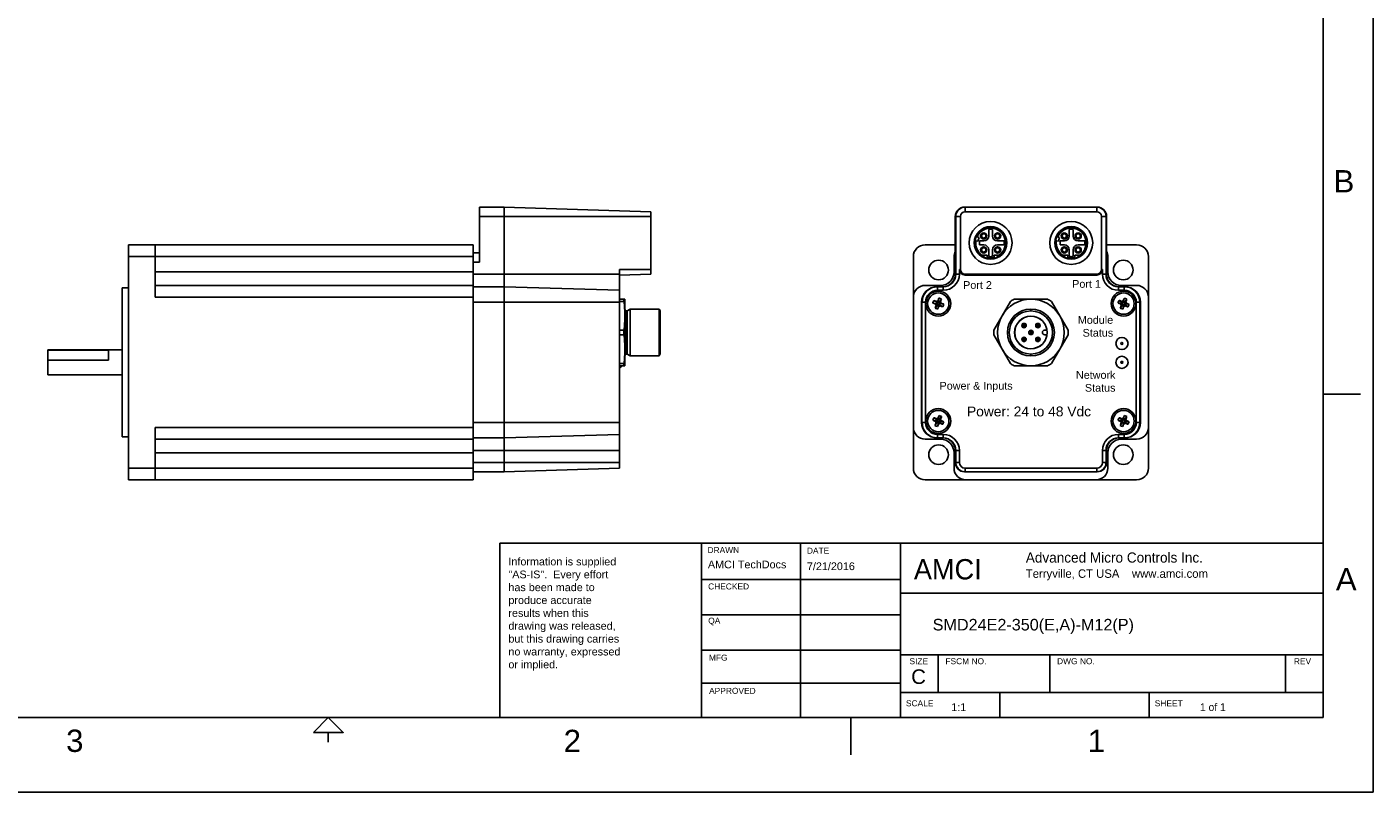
# Model space of a CAD drawing. Extents: x 0 to 21, y 0 to 16.
# Tile 2 of 3: x 7.5 to 21, y 0 to 7.7. Entities that reach past the tile are written whole.
import ezdxf

# ---------------------------------------------------------------- set-up
doc = ezdxf.new("R2010")
doc.units = 0
doc.header["$MEASUREMENT"] = 0
for name, color, linetype in [('CONTINUOUS', 7, 'CONTINUOUS'), ('TANGENT_EDGES', 7, 'CONTINUOUS'), ('VISIBLE', 7, 'CONTINUOUS')]:
    doc.layers.add(name, color=color, linetype=linetype)

# ---------------------------------------------------------------- blocks, each defined once
blk = doc.blocks.new('BLOCK1')
at = {"layer": 'CONTINUOUS'}
for p, q in [((21, 0), (21, 16)), ((20.5, 0.75), (20.5, 15.25)), ((20.5, 4), (20.875, 4)), ((14.25, 2.502), (12.223, 2.502)), ((12.223, 2.5), (12.223, 0.75)), ((14.25, 2.5), (20.5, 2.5)), ((14.25, 0.75), (14.25, 2.5)), ((15.246, 2.5), (15.246, 0.75)), ((16.25, 0.75), (16.25, 2.5)), ((14.25, 2.138), (16.25, 2.138)), ((16.25, 2), (20.5, 2)), ((14.25, 1.781), (16.25, 1.781)), ((14.25, 1.425), (16.25, 1.425)), ((16.25, 1.38), (20.5, 1.38)), ((16.63, 1), (16.63, 1.38)), ((17.75, 1), (17.75, 1.38)), ((20.12, 1), (20.12, 1.38)), ((14.25, 1.094), (16.25, 1.094)), ((16.25, 1), (20.5, 1)), ((17.25, 0.75), (17.25, 1)), ((18.75, 0.75), (18.75, 1)), ((0.5, 0.75), (20.5, 0.75)), ((15.75, 0.375), (15.75, 0.75)), ((10.5, 0.5), (10.5, 0.6)), ((0, 0), (21, 0))]:
    blk.add_line(p, q, dxfattribs=at)
blk.add_lwpolyline([(10.35, 0.6), (10.65, 0.6), (10.5, 0.75), (10.5, 0.75), (10.35, 0.6)], dxfattribs=at)
at = {"layer": 'CONTINUOUS', "attachment_point": 4}
for s, insert, char_height in [('{\\fArial|b0|i0|c0|p0;\\C7;B}{\\fArial|b0|i0|c0|p0;\\C7;}', (20.603, 6.139), 0.22404), ('{\\fArial|b0|i0|c0|p0;\\C7;DRAWN}{\\fArial|b0|i0|c0|p0;\\C7;}', (14.311, 2.432), 0.06032), ('{\\fArial|b0|i0|c0|p0;\\C7;DATE}{\\fArial|b0|i0|c0|p0;\\C7;}', (15.31, 2.426), 0.06032), ('{\\fArial|b0|i0|c0|p0;\\C7;Information is supplied }{\\fArial|b0|i0|c0|p0;\\C7;\\P"AS-IS".  Every effort }{\\fArial|b0|i0|c0|p0;\\C7;\\Phas been made to }{\\fArial|b0|i0|c0|p0;\\C7;\\Pproduce accurate }{\\fArial|b0|i0|c0|p0;\\C7;\\Presults when this}{\\fArial|b0|i0|c0|p0;\\C7;\\Pdrawing was released, }{\\fArial|b0|i0|c0|p0;\\C7;\\Pbut this drawing carries }{\\fArial|b0|i0|c0|p0;\\C7;\\Pno warranty, expressed}{\\fArial|b0|i0|c0|p0;\\C7;\\Por implied.}{\\fArial|b0|i0|c0|p0;\\C7;\\P}{\\fMS Shell Dlg|b0|i0|c0|p0;\\C7;}', (12.31, 1.788), 0.07755), ('{\\fArial|b0|i0|c0|p0;\\C7;AMCI TechDocs}{\\fArial|b0|i0|c0|p0;\\C7;}', (14.315, 2.287), 0.07755), ('{\\fArial|b0|i0|c0|p0;\\C7;7/21/2016}{\\fArial|b0|i0|c0|p0;\\C7;}', (15.31, 2.269), 0.07755), ('{\\fZurich BlkEx BT|b0|i0|c0|p0;\\C7;AMCI}{\\fMS Shell Dlg|b0|i0|c0|p0;\\C7;\\H0.375x;}', (16.385, 2.238), 0.20388), ('{\\fZurich BlkEx BT|b0|i0|c0|p0;\\C7;Advanced Micro Controls Inc.}{\\fZurich BlkEx BT|b0|i0|c0|p0;\\C7;\\P}{\\fZurich BlkEx BT|b0|i0|c0|p0;\\C7;\\H0.8333333x;Terryville, CT USA    www.amci.com}{\\fMS Shell Dlg|b0|i0|c0|p0;\\C7;\\H0.75x;}', (17.51, 2.268), 0.101941), ('{\\fArial|b0|i0|c0|p0;\\C7;A}{\\fArial|b0|i0|c0|p0;\\C7;}', (20.626, 2.139), 0.22404), ('{\\fArial|b0|i0|c0|p0;\\C7;CHECKED}{\\fArial|b0|i0|c0|p0;\\C7;}', (14.317, 2.066), 0.06032), ('{\\fArial|b0|i0|c0|p0;\\C7;QA}{\\fArial|b0|i0|c0|p0;\\C7;}', (14.318, 1.714), 0.06032), ('{\\fArial|b0|i0|c0|p0;\\C7;SMD24E2-350(E,A)-M12(P)}{\\fArial|b0|i0|c0|p0;\\C7;}', (16.574, 1.665), 0.11633), ('{\\fArial|b0|i0|c0|p0;\\C7;MFG}{\\fArial|b0|i0|c0|p0;\\C7;}', (14.325, 1.351), 0.06032), ('{\\fArial|b0|i0|c0|p0;\\C7;SIZE}{\\fArial|b0|i0|c0|p0;\\C7;}', (16.341, 1.315), 0.06032), ('{\\fArial|b0|i0|c0|p0;\\C7;C}{\\fArial|b0|i0|c0|p0;\\C7;}', (16.358, 1.159), 0.14649), ('{\\fArial|b0|i0|c0|p0;\\C7;FSCM NO.}{\\fArial|b0|i0|c0|p0;\\C7;}', (16.702, 1.315), 0.06032), ('{\\fArial|b0|i0|c0|p0;\\C7;DWG NO.}{\\fArial|b0|i0|c0|p0;\\C7;}', (17.824, 1.315), 0.06032), ('{\\fArial|b0|i0|c0|p0;\\C7;REV}{\\fArial|b0|i0|c0|p0;\\C7;}', (20.204, 1.315), 0.06032), ('{\\fArial|b0|i0|c0|p0;\\C7;}', (18.036, 1.145), 0.07755), ('{\\fArial|b0|i0|c0|p0;\\C7;APPROVED}{\\fArial|b0|i0|c0|p0;\\C7;}', (14.327, 1.017), 0.06032), ('{\\fArial|b0|i0|c0|p0;\\C7;SCALE}{\\fArial|b0|i0|c0|p0;\\C7;}', (16.305, 0.892), 0.06032), ('{\\fArial|b0|i0|c0|p0;\\C7;1:1}{\\fMS Shell Dlg|b0|i0|c0|p0;\\C7;}', (16.76, 0.853), 0.07755), ('{\\fArial|b0|i0|c0|p0;\\C7;SHEET}{\\fArial|b0|i0|c0|p0;\\C7;}', (18.806, 0.892), 0.06032), ('{\\fMS Shell Dlg|b0|i0|c0|p0;\\C7;1 of 1}{\\fMS Shell Dlg|b0|i0|c0|p0;\\C7;}', (19.26, 0.853), 0.07755), ('{\\fArial|b0|i0|c0|p0;\\C7;3}{\\fArial|b0|i0|c0|p0;\\C7;}', (7.865, 0.514), 0.22404), ('{\\fArial|b0|i0|c0|p0;\\C7;2}{\\fArial|b0|i0|c0|p0;\\C7;}', (12.865, 0.514), 0.22404), ('{\\fArial|b0|i0|c0|p0;\\C7;1}{\\fArial|b0|i0|c0|p0;\\C7;}', (18.132, 0.514), 0.22404)]:
    blk.add_mtext(s, dxfattribs=dict(at, insert=insert, char_height=char_height))

msp = doc.modelspace()

# ---------------------------------------------------------------- linework, layer by layer
at = {"layer": 'TANGENT_EDGES'}
for p, q in [((16.9, 5.879), (16.9, 5.833)), ((18.223, 5.879), (18.223, 5.833)), ((12.268, 5.785), (12.019, 5.785)), ((13.741, 5.785), (12.268, 5.785)), ((16.853, 5.785), (16.806, 5.785)), ((18.316, 5.785), (18.27, 5.785)), ((8.492, 5.382), (8.76, 5.382)), ((8.76, 5.382), (11.957, 5.382)), ((12.019, 5.325), (11.957, 5.325)), ((11.957, 5.229), (8.76, 5.229)), ((12.268, 5.204), (11.957, 5.204)), ((12.268, 5.204), (13.426, 5.204)), ((13.741, 5.253), (13.426, 5.253)), ((16.806, 5.204), (16.843, 5.204)), ((16.853, 5.253), (16.843, 5.253)), ((16.9, 5.195), (16.9, 5.205)), ((18.223, 5.205), (18.223, 5.195)), ((18.28, 5.253), (18.27, 5.253)), ((18.28, 5.204), (18.316, 5.204)), ((16.623, 5.043), (16.623, 5.079)), ((16.681, 5.043), (16.681, 5.079)), ((18.441, 5.079), (18.441, 5.043)), ((18.5, 5.079), (18.5, 5.043)), ((11.957, 4.974), (8.76, 4.974)), ((12.268, 4.923), (11.957, 4.923)), ((13.426, 4.923), (12.268, 4.923)), ((16.503, 4.923), (16.466, 4.923)), ((18.62, 4.923), (18.656, 4.923)), ((13.497, 4.403), (13.497, 4.836)), ((13.505, 4.4), (13.505, 4.838)), ((17.561, 4.836), (17.561, 4.855)), ((17.492, 4.708), (17.492, 4.709)), ((17.492, 4.697), (17.492, 4.708)), ((17.492, 4.681), (17.492, 4.669)), ((17.492, 4.669), (17.492, 4.668)), ((17.561, 4.639), (17.561, 4.639)), ((17.561, 4.627), (17.561, 4.639)), ((17.561, 4.611), (17.561, 4.599)), ((17.611, 4.689), (17.611, 4.689)), ((17.623, 4.689), (17.611, 4.689)), ((17.639, 4.689), (17.651, 4.689)), ((17.651, 4.689), (17.651, 4.689)), ((17.472, 4.549), (17.472, 4.549)), ((17.484, 4.549), (17.472, 4.549)), ((17.5, 4.549), (17.511, 4.549)), ((17.511, 4.549), (17.512, 4.549)), ((17.561, 4.599), (17.561, 4.599)), ((17.631, 4.569), (17.631, 4.57)), ((17.631, 4.557), (17.631, 4.569)), ((17.631, 4.542), (17.631, 4.53)), ((17.631, 4.53), (17.631, 4.529)), ((17.561, 4.403), (17.561, 4.383)), ((8.76, 3.665), (11.957, 3.665)), ((12.268, 3.715), (11.957, 3.715)), ((13.426, 3.715), (12.268, 3.715)), ((16.503, 3.715), (16.466, 3.715)), ((18.62, 3.715), (18.656, 3.715)), ((16.623, 3.559), (16.623, 3.595)), ((16.681, 3.559), (16.681, 3.595)), ((18.441, 3.595), (18.441, 3.559)), ((18.5, 3.595), (18.5, 3.559)), ((8.76, 3.409), (11.957, 3.409)), ((12.268, 3.434), (11.957, 3.434)), ((13.426, 3.434), (12.268, 3.434)), ((16.843, 3.434), (16.806, 3.434)), ((18.316, 3.434), (18.28, 3.434)), ((8.492, 3.256), (8.76, 3.256)), ((8.76, 3.256), (11.957, 3.256)), ((12.268, 3.313), (11.957, 3.313)), ((13.426, 3.313), (12.268, 3.313)), ((16.843, 3.313), (16.806, 3.313)), ((16.9, 3.255), (16.9, 3.219)), ((18.223, 3.255), (18.223, 3.219)), ((18.28, 3.313), (18.316, 3.313))]:
    msp.add_line(p, q, dxfattribs=at)
for centre in [(18.476, 4.509), (18.476, 4.319)]:
    msp.add_circle(centre, 0.00999, dxfattribs=at)
for centre, radius, start, end in [((17.156, 5.519), 0.15, 305.3345, 155.5587), ((17.966, 5.519), 0.15, 305.3345, 155.5587), ((17.156, 5.519), 0.15, 171.4413, 234.6655), ((17.966, 5.519), 0.15, 171.4413, 234.6655), ((17.156, 5.519), 0.15, 256.6874, 283.3126), ((17.966, 5.519), 0.15, 256.6874, 283.3126), ((17.492, 4.689), 0.00787, 90, 270), ((17.492, 4.689), 0.00787, 270, 90), ((17.561, 4.619), 0.00787, 90, 270), ((17.561, 4.619), 0.00787, 270, 90), ((17.631, 4.689), 0.00787, 0, 180), ((17.631, 4.689), 0.00787, 180, 0), ((17.492, 4.549), 0.00787, 0, 180), ((17.492, 4.549), 0.00787, 180, 0), ((17.631, 4.549), 0.00787, 90, 270), ((17.631, 4.549), 0.00787, 270, 90)]:
    msp.add_arc(centre, radius, start, end, dxfattribs=at)
at = {"layer": 'VISIBLE'}
for p, q in [((12.019, 5.879), (12.019, 5.785)), ((12.268, 5.879), (12.019, 5.879)), ((12.268, 5.879), (13.741, 5.833)), ((12.268, 5.785), (12.268, 5.879)), ((13.741, 5.785), (13.741, 5.833)), ((16.9, 5.879), (16.895, 5.879)), ((18.223, 5.879), (16.9, 5.879)), ((16.9, 5.833), (18.223, 5.833)), ((18.228, 5.879), (18.223, 5.879)), ((12.019, 5.785), (12.019, 5.325)), ((12.268, 5.785), (12.268, 5.204)), ((13.741, 5.253), (13.741, 5.785)), ((16.801, 5.785), (16.801, 5.204)), ((16.806, 5.204), (16.806, 5.785)), ((16.853, 5.253), (16.853, 5.785)), ((18.27, 5.785), (18.27, 5.253)), ((18.316, 5.785), (18.316, 5.204)), ((18.321, 5.204), (18.321, 5.785)), ((17.02, 5.581), (17.013, 5.583)), ((17.04, 5.575), (17.02, 5.581)), ((17.028, 5.536), (17.04, 5.575)), ((17.137, 5.655), (17.137, 5.588)), ((17.176, 5.588), (17.176, 5.655)), ((17.83, 5.581), (17.823, 5.583)), ((17.85, 5.575), (17.83, 5.581)), ((17.838, 5.536), (17.85, 5.575)), ((17.947, 5.655), (17.947, 5.588)), ((17.986, 5.588), (17.986, 5.655)), ((8.492, 5.5), (8.76, 5.5)), ((8.492, 5.382), (8.492, 5.5)), ((8.76, 5.5), (11.957, 5.5)), ((8.76, 5.382), (8.76, 5.5)), ((11.957, 5.382), (11.957, 5.5)), ((12.019, 5.419), (11.957, 5.419)), ((16.498, 5.5), (16.801, 5.5)), ((17.001, 5.544), (17.008, 5.541)), ((17.008, 5.541), (17.028, 5.536)), ((17.088, 5.539), (17.046, 5.539)), ((17.046, 5.499), (17.088, 5.499)), ((17.137, 5.45), (17.137, 5.383)), ((17.176, 5.383), (17.176, 5.45)), ((17.293, 5.539), (17.225, 5.539)), ((17.225, 5.499), (17.293, 5.499)), ((17.811, 5.544), (17.818, 5.541)), ((17.818, 5.541), (17.838, 5.536)), ((17.898, 5.539), (17.856, 5.539)), ((17.856, 5.499), (17.898, 5.499)), ((17.947, 5.45), (17.947, 5.383)), ((17.986, 5.383), (17.986, 5.45)), ((18.103, 5.539), (18.035, 5.539)), ((18.035, 5.499), (18.103, 5.499)), ((18.321, 5.5), (18.624, 5.5)), ((8.492, 5.382), (8.492, 3.256)), ((8.76, 4.974), (8.76, 5.382)), ((11.957, 5.229), (11.957, 5.382)), ((16.38, 4.974), (16.38, 5.382)), ((16.789, 5.229), (16.789, 5.382)), ((17.058, 5.397), (17.057, 5.397)), ((17.07, 5.397), (17.058, 5.397)), ((17.122, 5.397), (17.07, 5.397)), ((17.122, 5.373), (17.122, 5.397)), ((17.122, 5.365), (17.122, 5.373)), ((17.243, 5.397), (17.191, 5.397)), ((17.191, 5.397), (17.191, 5.373)), ((17.191, 5.373), (17.191, 5.365)), ((17.256, 5.397), (17.243, 5.397)), ((17.868, 5.397), (17.867, 5.397)), ((17.88, 5.397), (17.868, 5.397)), ((17.932, 5.397), (17.88, 5.397)), ((17.932, 5.373), (17.932, 5.397)), ((17.932, 5.365), (17.932, 5.373)), ((18.053, 5.397), (18.001, 5.397)), ((18.001, 5.397), (18.001, 5.373)), ((18.001, 5.373), (18.001, 5.365)), ((18.066, 5.397), (18.053, 5.397)), ((18.334, 5.382), (18.334, 5.229)), ((18.743, 5.382), (18.743, 4.974)), ((11.957, 5.092), (11.957, 5.229)), ((12.268, 5.204), (12.268, 5.079)), ((13.426, 5.204), (13.426, 5.253)), ((13.426, 5.195), (13.741, 5.205)), ((13.426, 5.204), (13.426, 5.043)), ((13.741, 5.205), (13.741, 5.253)), ((16.843, 5.204), (16.843, 5.253)), ((16.9, 5.205), (18.223, 5.205)), ((18.223, 5.195), (16.9, 5.195)), ((18.28, 5.253), (18.28, 5.204)), ((8.429, 5.069), (8.429, 4.319)), ((8.492, 5.069), (8.429, 5.069)), ((8.76, 5.092), (11.957, 5.092)), ((11.957, 4.974), (11.957, 5.092)), ((12.268, 5.079), (11.957, 5.079)), ((12.268, 4.923), (12.268, 5.079)), ((13.426, 5.043), (12.268, 5.079)), ((13.426, 5.043), (13.426, 4.923)), ((16.498, 5.092), (16.651, 5.092)), ((16.623, 5.079), (16.618, 5.079)), ((16.676, 5.079), (16.623, 5.079)), ((16.623, 5.043), (16.681, 5.043)), ((16.676, 5.079), (16.681, 5.079)), ((18.441, 5.079), (18.446, 5.079)), ((18.441, 5.043), (18.5, 5.043)), ((18.5, 5.079), (18.446, 5.079)), ((18.472, 5.092), (18.624, 5.092)), ((18.505, 5.079), (18.5, 5.079)), ((11.957, 3.665), (11.957, 4.974)), ((12.268, 4.923), (12.268, 3.715)), ((13.426, 4.954), (13.471, 4.954)), ((13.426, 4.931), (13.471, 4.931)), ((13.426, 4.923), (13.426, 3.715)), ((13.471, 4.954), (13.481, 4.954)), ((13.471, 4.931), (13.471, 4.954)), ((13.481, 4.954), (13.481, 4.786)), ((16.38, 3.665), (16.38, 4.974)), ((16.461, 4.923), (16.461, 3.715)), ((16.466, 3.715), (16.466, 4.923)), ((16.503, 4.923), (16.503, 3.715)), ((16.618, 4.908), (16.575, 4.915)), ((16.621, 4.918), (16.584, 4.941)), ((16.622, 4.9), (16.599, 4.863)), ((16.623, 4.906), (16.601, 4.904)), ((16.624, 4.906), (16.608, 4.89)), ((16.627, 4.916), (16.611, 4.932)), ((16.621, 4.918), (16.618, 4.908)), ((16.618, 4.908), (16.623, 4.906)), ((16.627, 4.916), (16.621, 4.918)), ((16.624, 4.906), (16.622, 4.9)), ((16.622, 4.9), (16.631, 4.896)), ((16.623, 4.906), (16.624, 4.906)), ((16.631, 4.896), (16.625, 4.854)), ((16.628, 4.916), (16.626, 4.938)), ((16.628, 4.916), (16.627, 4.916)), ((16.63, 4.922), (16.628, 4.916)), ((16.63, 4.922), (16.636, 4.964)), ((16.639, 4.918), (16.63, 4.922)), ((16.631, 4.896), (16.633, 4.902)), ((16.633, 4.902), (16.635, 4.88)), ((16.633, 4.902), (16.634, 4.902)), ((16.634, 4.902), (16.65, 4.886)), ((16.634, 4.902), (16.64, 4.9)), ((16.637, 4.912), (16.653, 4.928)), ((16.637, 4.912), (16.639, 4.918)), ((16.637, 4.912), (16.66, 4.914)), ((16.637, 4.912), (16.637, 4.912)), ((16.643, 4.91), (16.637, 4.912)), ((16.639, 4.918), (16.662, 4.955)), ((16.64, 4.9), (16.643, 4.91)), ((16.64, 4.9), (16.676, 4.877)), ((16.643, 4.91), (16.686, 4.903)), ((17.272, 4.786), (17.355, 4.931)), ((17.394, 4.954), (17.561, 4.954)), ((17.561, 4.954), (17.728, 4.954)), ((17.768, 4.931), (17.851, 4.786)), ((18.48, 4.909), (18.437, 4.917)), ((18.483, 4.918), (18.448, 4.942)), ((18.483, 4.9), (18.459, 4.864)), ((18.485, 4.906), (18.463, 4.906)), ((18.486, 4.906), (18.469, 4.891)), ((18.489, 4.916), (18.474, 4.932)), ((18.483, 4.918), (18.48, 4.909)), ((18.48, 4.909), (18.485, 4.906)), ((18.489, 4.916), (18.483, 4.918)), ((18.486, 4.906), (18.483, 4.9)), ((18.483, 4.9), (18.493, 4.896)), ((18.493, 4.896), (18.484, 4.854)), ((18.485, 4.906), (18.486, 4.906)), ((18.49, 4.916), (18.489, 4.939)), ((18.49, 4.916), (18.489, 4.916)), ((18.492, 4.922), (18.49, 4.916)), ((18.492, 4.922), (18.5, 4.964)), ((18.502, 4.918), (18.492, 4.922)), ((18.493, 4.896), (18.495, 4.902)), ((18.495, 4.902), (18.496, 4.902)), ((18.495, 4.902), (18.496, 4.88)), ((18.496, 4.902), (18.501, 4.9)), ((18.496, 4.902), (18.511, 4.886)), ((18.499, 4.912), (18.516, 4.927)), ((18.499, 4.912), (18.502, 4.918)), ((18.499, 4.912), (18.499, 4.912)), ((18.499, 4.912), (18.522, 4.912)), ((18.505, 4.909), (18.499, 4.912)), ((18.501, 4.9), (18.505, 4.909)), ((18.501, 4.9), (18.537, 4.876)), ((18.502, 4.918), (18.526, 4.954)), ((18.505, 4.909), (18.548, 4.901)), ((18.62, 3.715), (18.62, 4.923)), ((18.656, 4.923), (18.656, 3.715)), ((18.661, 3.715), (18.661, 4.923)), ((18.743, 4.974), (18.743, 3.665)), ((13.481, 4.786), (13.481, 4.452)), ((13.505, 4.838), (13.535, 4.855)), ((13.824, 4.855), (13.535, 4.855)), ((13.535, 4.383), (13.535, 4.855)), ((13.836, 4.836), (13.824, 4.855)), ((13.824, 4.383), (13.824, 4.855)), ((13.836, 4.836), (13.836, 4.403)), ((17.188, 4.642), (17.272, 4.786)), ((17.851, 4.786), (17.935, 4.642)), ((13.426, 4.642), (13.471, 4.642)), ((13.471, 4.596), (13.471, 4.642)), ((17.723, 4.643), (17.701, 4.643)), ((13.426, 4.596), (13.471, 4.596)), ((17.272, 4.452), (17.188, 4.596)), ((17.701, 4.595), (17.723, 4.595)), ((17.935, 4.596), (17.851, 4.452)), ((7.681, 4.444), (7.681, 4.442)), ((8.429, 4.444), (7.681, 4.444)), ((7.681, 4.442), (8.291, 4.442)), ((7.681, 4.342), (7.681, 4.442)), ((7.681, 4.342), (7.681, 4.194)), ((8.291, 4.342), (7.681, 4.342)), ((8.291, 4.442), (8.291, 4.342)), ((13.481, 4.452), (13.481, 4.284)), ((13.505, 4.4), (13.535, 4.383)), ((13.824, 4.383), (13.535, 4.383)), ((13.836, 4.403), (13.824, 4.383)), ((17.355, 4.307), (17.272, 4.452)), ((17.851, 4.452), (17.768, 4.307)), ((8.429, 4.194), (7.681, 4.194)), ((8.429, 4.319), (8.429, 3.569)), ((13.426, 4.307), (13.471, 4.307)), ((13.426, 4.284), (13.471, 4.284)), ((13.471, 4.284), (13.471, 4.307)), ((13.481, 4.284), (13.471, 4.284)), ((17.561, 4.284), (17.394, 4.284)), ((17.728, 4.284), (17.561, 4.284)), ((8.76, 3.256), (8.76, 3.665)), ((11.957, 3.546), (11.957, 3.665)), ((12.268, 3.559), (12.268, 3.715)), ((13.426, 3.715), (13.426, 3.595)), ((16.38, 3.256), (16.38, 3.665)), ((16.618, 3.729), (16.575, 3.737)), ((16.621, 3.738), (16.586, 3.762)), ((16.621, 3.72), (16.597, 3.684)), ((16.623, 3.726), (16.601, 3.726)), ((16.624, 3.726), (16.607, 3.711)), ((16.627, 3.736), (16.612, 3.752)), ((16.621, 3.738), (16.618, 3.729)), ((16.618, 3.729), (16.623, 3.726)), ((16.627, 3.736), (16.621, 3.738)), ((16.624, 3.726), (16.621, 3.72)), ((16.621, 3.72), (16.631, 3.716)), ((16.631, 3.716), (16.622, 3.674)), ((16.623, 3.726), (16.624, 3.726)), ((16.628, 3.736), (16.627, 3.759)), ((16.628, 3.736), (16.627, 3.736)), ((16.63, 3.742), (16.628, 3.736)), ((16.63, 3.742), (16.638, 3.784)), ((16.64, 3.738), (16.63, 3.742)), ((16.631, 3.716), (16.633, 3.722)), ((16.633, 3.722), (16.634, 3.722)), ((16.633, 3.722), (16.634, 3.7)), ((16.634, 3.722), (16.649, 3.706)), ((16.634, 3.722), (16.639, 3.72)), ((16.637, 3.732), (16.654, 3.747)), ((16.637, 3.732), (16.64, 3.738)), ((16.637, 3.732), (16.66, 3.732)), ((16.643, 3.729), (16.637, 3.732)), ((16.637, 3.732), (16.637, 3.732)), ((16.639, 3.72), (16.643, 3.729)), ((16.639, 3.72), (16.675, 3.696)), ((16.64, 3.738), (16.664, 3.774)), ((16.643, 3.729), (16.686, 3.721)), ((18.48, 3.729), (18.437, 3.737)), ((18.483, 3.738), (18.448, 3.762)), ((18.483, 3.72), (18.459, 3.684)), ((18.485, 3.726), (18.463, 3.726)), ((18.486, 3.726), (18.469, 3.711)), ((18.489, 3.736), (18.474, 3.752)), ((18.483, 3.738), (18.48, 3.729)), ((18.48, 3.729), (18.485, 3.726)), ((18.489, 3.736), (18.483, 3.738)), ((18.486, 3.726), (18.483, 3.72)), ((18.483, 3.72), (18.493, 3.716)), ((18.493, 3.716), (18.484, 3.674)), ((18.485, 3.726), (18.486, 3.726)), ((18.49, 3.736), (18.489, 3.759)), ((18.49, 3.736), (18.489, 3.736)), ((18.492, 3.742), (18.49, 3.736)), ((18.492, 3.742), (18.5, 3.784)), ((18.502, 3.738), (18.492, 3.742)), ((18.493, 3.716), (18.495, 3.722)), ((18.495, 3.722), (18.496, 3.722)), ((18.495, 3.722), (18.496, 3.7)), ((18.496, 3.722), (18.501, 3.72)), ((18.496, 3.722), (18.511, 3.706)), ((18.499, 3.732), (18.516, 3.747)), ((18.499, 3.732), (18.502, 3.738)), ((18.499, 3.732), (18.522, 3.732)), ((18.499, 3.732), (18.499, 3.732)), ((18.505, 3.729), (18.499, 3.732)), ((18.501, 3.72), (18.505, 3.729)), ((18.501, 3.72), (18.537, 3.696)), ((18.502, 3.738), (18.526, 3.774)), ((18.505, 3.729), (18.548, 3.721)), ((18.743, 3.665), (18.743, 3.256)), ((8.492, 3.569), (8.429, 3.569)), ((8.76, 3.546), (11.957, 3.546)), ((12.268, 3.559), (11.957, 3.559)), ((11.957, 3.409), (11.957, 3.546)), ((12.268, 3.559), (13.426, 3.595)), ((12.268, 3.559), (12.268, 3.434)), ((13.426, 3.595), (13.426, 3.434)), ((16.651, 3.546), (16.498, 3.546)), ((16.618, 3.559), (16.623, 3.559)), ((16.681, 3.595), (16.623, 3.595)), ((16.623, 3.559), (16.676, 3.559)), ((16.681, 3.559), (16.676, 3.559)), ((18.5, 3.595), (18.441, 3.595)), ((18.446, 3.559), (18.441, 3.559)), ((18.446, 3.559), (18.5, 3.559)), ((18.624, 3.546), (18.472, 3.546)), ((18.5, 3.559), (18.505, 3.559)), ((11.957, 3.256), (11.957, 3.409)), ((12.268, 3.434), (12.268, 3.313)), ((13.426, 3.434), (13.426, 3.313)), ((16.789, 3.256), (16.789, 3.409)), ((16.801, 3.434), (16.801, 3.313)), ((16.806, 3.313), (16.806, 3.434)), ((16.843, 3.434), (16.843, 3.313)), ((18.28, 3.313), (18.28, 3.434)), ((18.316, 3.434), (18.316, 3.313)), ((18.321, 3.313), (18.321, 3.434)), ((18.334, 3.409), (18.334, 3.256)), ((8.492, 3.138), (8.492, 3.256)), ((8.76, 3.138), (8.76, 3.256)), ((11.957, 3.138), (11.957, 3.256)), ((12.268, 3.219), (12.268, 3.313)), ((13.426, 3.255), (12.268, 3.219)), ((13.426, 3.313), (13.426, 3.255)), ((16.9, 3.255), (18.223, 3.255)), ((8.492, 3.138), (8.76, 3.138)), ((11.957, 3.138), (8.76, 3.138)), ((12.268, 3.219), (11.957, 3.219)), ((16.907, 3.138), (16.498, 3.138)), ((16.895, 3.219), (16.9, 3.219)), ((16.9, 3.219), (18.223, 3.219)), ((18.216, 3.138), (16.907, 3.138)), ((18.624, 3.138), (18.216, 3.138)), ((18.223, 3.219), (18.228, 3.219))]:
    msp.add_line(p, q, dxfattribs=at)
for centre, radius in [((17.087, 5.589), 0.0315), ((17.087, 5.589), 0.0217), ((17.226, 5.589), 0.0315), ((17.226, 5.589), 0.0217), ((17.897, 5.589), 0.0315), ((17.897, 5.589), 0.0217), ((18.036, 5.589), 0.0315), ((18.036, 5.589), 0.0217), ((17.087, 5.449), 0.0315), ((17.087, 5.449), 0.0217), ((17.226, 5.449), 0.0315), ((17.226, 5.449), 0.0217), ((17.897, 5.449), 0.0315), ((17.897, 5.449), 0.0217), ((18.036, 5.449), 0.0315), ((18.036, 5.449), 0.0217), ((16.633, 5.247), 0.0984), ((18.489, 5.247), 0.0984), ((16.63, 4.909), 0.107), ((18.492, 4.909), 0.107), ((18.476, 4.509), 0.061), ((18.476, 4.319), 0.061), ((16.63, 3.729), 0.107), ((18.492, 3.729), 0.107), ((16.633, 3.391), 0.0984), ((18.489, 3.391), 0.0984)]:
    msp.add_circle(centre, radius, dxfattribs=at)
for centre, radius, start, end in [((16.895, 5.785), 0.0938, 90, 180), ((16.9, 5.785), 0.0938, 90, 180), ((16.9, 5.785), 0.0475, 90, 180), ((18.223, 5.785), 0.0938, 0, 90), ((18.223, 5.785), 0.0475, 0, 90), ((18.228, 5.785), 0.0938, 0, 90), ((17.156, 5.519), 0.216, 0, 180), ((17.156, 5.519), 0.164, 0, 180), ((17.966, 5.519), 0.216, 0, 180), ((17.966, 5.519), 0.164, 0, 180), ((17.156, 5.519), 0.157, 155.9582, 171.0418), ((17.156, 5.519), 0.157, 309.195, 155.9582), ((17.088, 5.588), 0.0492, 270, 0), ((17.156, 5.519), 0.138, 81.7868, 98.2132), ((17.225, 5.588), 0.0492, 180, 270), ((17.966, 5.519), 0.157, 155.9582, 171.0418), ((17.966, 5.519), 0.157, 309.195, 155.9582), ((17.898, 5.588), 0.0492, 270, 0), ((17.966, 5.519), 0.138, 81.7868, 98.2132), ((18.035, 5.588), 0.0492, 180, 270), ((16.498, 5.382), 0.118, 90, 180), ((16.907, 5.382), 0.118, 153.2527, 180), ((17.156, 5.519), 0.216, 180, 0), ((17.156, 5.519), 0.164, 180, 0), ((17.156, 5.519), 0.157, 171.0418, 230.805), ((17.156, 5.519), 0.112, 169.8958, 190.1042), ((17.088, 5.45), 0.0492, 0, 90), ((17.225, 5.45), 0.0492, 90, 180), ((17.156, 5.519), 0.138, 351.7868, 8.2132), ((17.966, 5.519), 0.216, 180, 0), ((17.966, 5.519), 0.164, 180, 0), ((17.966, 5.519), 0.157, 171.0418, 230.805), ((17.966, 5.519), 0.112, 169.8958, 190.1042), ((17.898, 5.45), 0.0492, 0, 90), ((18.035, 5.45), 0.0492, 90, 180), ((17.966, 5.519), 0.138, 351.7868, 8.2132), ((18.216, 5.382), 0.118, 0, 26.7473), ((18.624, 5.382), 0.118, 0, 90), ((17.156, 5.519), 0.157, 230.805, 257.3644), ((17.156, 5.519), 0.157, 257.3644, 282.6356), ((17.156, 5.519), 0.138, 261.7868, 278.2132), ((17.156, 5.519), 0.157, 282.6356, 309.195), ((17.966, 5.519), 0.157, 230.805, 257.3644), ((17.966, 5.519), 0.157, 257.3644, 282.6356), ((17.966, 5.519), 0.138, 261.7868, 278.2132), ((17.966, 5.519), 0.157, 282.6356, 309.195), ((16.651, 5.229), 0.138, 270, 0), ((16.676, 5.204), 0.125, 270, 0), ((16.681, 5.204), 0.125, 270, 0), ((16.681, 5.204), 0.161, 270, 0), ((16.9, 5.253), 0.0574, 180, 270), ((16.9, 5.253), 0.0475, 180, 270), ((18.223, 5.253), 0.0574, 270, 0), ((18.223, 5.253), 0.0475, 270, 0), ((18.441, 5.204), 0.161, 180, 270), ((18.441, 5.204), 0.125, 180, 270), ((18.446, 5.204), 0.125, 180, 270), ((18.472, 5.229), 0.138, 180, 270), ((16.498, 4.974), 0.118, 90, 180), ((16.618, 4.923), 0.156, 90, 180), ((16.623, 4.923), 0.156, 90, 180), ((16.623, 4.923), 0.12, 90, 180), ((16.63, 4.909), 0.125, 0, 180), ((18.492, 4.909), 0.125, 0, 180), ((18.5, 4.923), 0.156, 0, 90), ((18.5, 4.923), 0.12, 0, 90), ((18.505, 4.923), 0.156, 0, 90), ((18.624, 4.974), 0.118, 0, 90), ((16.63, 4.909), 0.125, 180, 0), ((17.561, 4.619), 0.335, 90, 150), ((17.561, 4.619), 0.374, 116.5254, 123.4746), ((17.561, 4.619), 0.335, 30, 90), ((17.561, 4.619), 0.374, 56.5254, 63.4746), ((18.492, 4.909), 0.125, 180, 0), ((13.497, 4.851), 0.0157, 180, 270), ((13.497, 4.851), 0.0157, 270, 300), ((17.561, 4.619), 0.335, 150, 210), ((17.561, 4.619), 0.236, 90, 270), ((17.561, 4.619), 0.217, 90, 270), ((17.561, 4.619), 0.164, 90, 270), ((17.561, 4.619), 0.163, 90, 270), ((17.561, 4.619), 0.236, 270, 90), ((17.561, 4.619), 0.217, 270, 90), ((17.561, 4.619), 0.164, 270, 90), ((17.561, 4.619), 0.163, 8.3129, 90), ((17.561, 4.619), 0.335, 330, 30), ((17.561, 4.619), 0.374, 176.5254, 183.4746), ((17.492, 4.689), 0.0217, 90, 270), ((17.492, 4.689), 0.0203, 90, 270), ((17.492, 4.689), 0.0197, 90, 270), ((17.492, 4.689), 0.0217, 270, 90), ((17.492, 4.689), 0.0203, 270, 90), ((17.492, 4.689), 0.0197, 270, 90), ((17.561, 4.619), 0.0217, 90, 270), ((17.561, 4.619), 0.0203, 90, 270), ((17.561, 4.619), 0.0197, 90, 270), ((17.561, 4.619), 0.0217, 270, 90), ((17.561, 4.619), 0.0203, 270, 90), ((17.561, 4.619), 0.0197, 270, 90), ((17.631, 4.689), 0.0217, 90, 270), ((17.631, 4.689), 0.0203, 0, 180), ((17.631, 4.689), 0.0197, 0, 180), ((17.631, 4.689), 0.0197, 180, 0), ((17.631, 4.689), 0.0203, 180, 0), ((17.631, 4.689), 0.0217, 270, 90), ((17.701, 4.619), 0.0236, 90, 270), ((17.561, 4.619), 0.374, 356.5254, 3.4746), ((17.492, 4.549), 0.0217, 90, 270), ((17.492, 4.549), 0.0203, 0, 180), ((17.492, 4.549), 0.0197, 0, 180), ((17.492, 4.549), 0.0203, 180, 0), ((17.492, 4.549), 0.0197, 180, 0), ((17.492, 4.549), 0.0217, 270, 90), ((17.561, 4.619), 0.163, 270, 351.6871), ((17.631, 4.549), 0.0217, 90, 270), ((17.631, 4.549), 0.0203, 90, 270), ((17.631, 4.549), 0.0197, 90, 270), ((17.631, 4.549), 0.0217, 270, 90), ((17.631, 4.549), 0.0203, 270, 90), ((17.631, 4.549), 0.0197, 270, 90), ((13.497, 4.387), 0.0157, 90, 180), ((13.497, 4.387), 0.0157, 60, 90), ((17.561, 4.619), 0.335, 210, 270), ((17.561, 4.619), 0.335, 270, 330), ((13.393, 4.309), 0.061, 303.2564, 336.1736), ((17.561, 4.619), 0.374, 236.5254, 243.4746), ((17.561, 4.619), 0.374, 296.5254, 303.4746), ((16.63, 3.729), 0.125, 0, 180), ((18.492, 3.729), 0.125, 0, 180), ((16.498, 3.665), 0.118, 180, 270), ((16.618, 3.715), 0.156, 180, 270), ((16.623, 3.715), 0.156, 180, 270), ((16.623, 3.715), 0.12, 180, 270), ((16.63, 3.729), 0.125, 180, 0), ((18.492, 3.729), 0.125, 180, 0), ((18.5, 3.715), 0.12, 270, 360), ((18.5, 3.715), 0.156, 270, 360), ((18.505, 3.715), 0.156, 270, 0), ((18.624, 3.665), 0.118, 270, 0), ((16.651, 3.409), 0.138, 0, 90), ((16.676, 3.434), 0.125, 0, 90), ((16.681, 3.434), 0.161, 360, 90), ((16.681, 3.434), 0.125, 360, 90), ((18.441, 3.434), 0.161, 90, 180), ((18.441, 3.434), 0.125, 90, 180), ((18.446, 3.434), 0.125, 90, 180), ((18.472, 3.409), 0.138, 90, 180), ((16.498, 3.256), 0.118, 180, 270), ((16.907, 3.256), 0.118, 180, 270), ((16.895, 3.313), 0.0938, 180, 270), ((16.9, 3.313), 0.0938, 180, 270), ((16.9, 3.313), 0.0574, 180, 270), ((18.216, 3.256), 0.118, 270, 0), ((18.223, 3.313), 0.0938, 270, 360), ((18.223, 3.313), 0.0574, 270, 360), ((18.228, 3.313), 0.0938, 270, 0), ((18.624, 3.256), 0.118, 270, 0)]:
    msp.add_arc(centre, radius, start, end, dxfattribs=at)
for points in [[(13.481, 4.786), (13.481, 4.835), (13.477, 4.883), (13.471, 4.931)], [(13.471, 4.642), (13.477, 4.69), (13.481, 4.738), (13.481, 4.786)], [(13.481, 4.452), (13.481, 4.5), (13.477, 4.548), (13.471, 4.596)], [(13.471, 4.307), (13.477, 4.355), (13.481, 4.403), (13.481, 4.452)]]:
    msp.add_open_spline(points, degree=3, dxfattribs=at)
for points, knots in [([(16.575, 4.915), (16.576, 4.919), (16.578, 4.924), (16.581, 4.932), (16.583, 4.936), (16.584, 4.941)], [0, 0, 0, 0, 0.03491193, 0.03491193, 0.06984553, 0.06984553, 0.06984553, 0.06984553]), ([(16.601, 4.904), (16.596, 4.906), (16.592, 4.908), (16.583, 4.912), (16.579, 4.913), (16.575, 4.915)], [0, 0, 0, 0, 0.03769119, 0.03769119, 0.07259017, 0.07259017, 0.07259017, 0.07259017]), ([(16.584, 4.941), (16.589, 4.939), (16.593, 4.938), (16.602, 4.935), (16.606, 4.933), (16.611, 4.932)], [0, 0, 0, 0, 0.03447207, 0.03447207, 0.07259019, 0.07259019, 0.07259019, 0.07259019]), ([(16.599, 4.863), (16.6, 4.867), (16.602, 4.872), (16.605, 4.88), (16.606, 4.885), (16.608, 4.89)], [0, 0, 0, 0, 0.03447207, 0.03447207, 0.07259019, 0.07259019, 0.07259019, 0.07259019]), ([(16.608, 4.89), (16.607, 4.892), (16.606, 4.895), (16.603, 4.9), (16.602, 4.902), (16.601, 4.904)], [0, 0, 0, 0, 0.02060525, 0.02060525, 0.0412124, 0.0412124, 0.0412124, 0.0412124]), ([(16.611, 4.932), (16.614, 4.933), (16.616, 4.934), (16.621, 4.936), (16.623, 4.937), (16.626, 4.938)], [0, 0, 0, 0, 0.02060525, 0.02060525, 0.0412124, 0.0412124, 0.0412124, 0.0412124]), ([(16.635, 4.88), (16.633, 4.875), (16.631, 4.871), (16.628, 4.862), (16.626, 4.858), (16.625, 4.854)], [0, 0, 0, 0, 0.03769119, 0.03769119, 0.07259017, 0.07259017, 0.07259017, 0.07259017]), ([(16.626, 4.938), (16.628, 4.943), (16.629, 4.948), (16.633, 4.956), (16.635, 4.96), (16.636, 4.964)], [0, 0, 0, 0, 0.03769119, 0.03769119, 0.07259017, 0.07259017, 0.07259017, 0.07259017]), ([(16.65, 4.886), (16.647, 4.885), (16.645, 4.884), (16.64, 4.882), (16.637, 4.881), (16.635, 4.88)], [0, 0, 0, 0, 0.02060525, 0.02060525, 0.0412124, 0.0412124, 0.0412124, 0.0412124]), ([(16.636, 4.964), (16.641, 4.963), (16.645, 4.962), (16.654, 4.958), (16.658, 4.957), (16.662, 4.955)], [0, 0, 0, 0, 0.03491193, 0.03491193, 0.06984553, 0.06984553, 0.06984553, 0.06984553]), ([(16.676, 4.877), (16.672, 4.879), (16.668, 4.88), (16.659, 4.883), (16.654, 4.885), (16.65, 4.886)], [0, 0, 0, 0, 0.03447207, 0.03447207, 0.07259019, 0.07259019, 0.07259019, 0.07259019]), ([(16.662, 4.955), (16.661, 4.951), (16.659, 4.947), (16.656, 4.938), (16.655, 4.933), (16.653, 4.928)], [0, 0, 0, 0, 0.03447207, 0.03447207, 0.07259019, 0.07259019, 0.07259019, 0.07259019]), ([(16.653, 4.928), (16.654, 4.926), (16.655, 4.923), (16.658, 4.919), (16.659, 4.916), (16.66, 4.914)], [0, 0, 0, 0, 0.02060525, 0.02060525, 0.0412124, 0.0412124, 0.0412124, 0.0412124]), ([(16.66, 4.914), (16.664, 4.912), (16.669, 4.91), (16.678, 4.907), (16.682, 4.905), (16.686, 4.903)], [0, 0, 0, 0, 0.03769119, 0.03769119, 0.07259017, 0.07259017, 0.07259017, 0.07259017]), ([(16.686, 4.903), (16.684, 4.899), (16.683, 4.895), (16.68, 4.886), (16.678, 4.882), (16.676, 4.877)], [0, 0, 0, 0, 0.03491193, 0.03491193, 0.06984553, 0.06984553, 0.06984553, 0.06984553]), ([(18.437, 4.917), (18.439, 4.921), (18.44, 4.926), (18.444, 4.934), (18.446, 4.938), (18.448, 4.942)], [0, 0, 0, 0, 0.03491193, 0.03491193, 0.06984553, 0.06984553, 0.06984553, 0.06984553]), ([(18.463, 4.906), (18.458, 4.908), (18.454, 4.91), (18.445, 4.913), (18.441, 4.915), (18.437, 4.917)], [0, 0, 0, 0, 0.03769119, 0.03769119, 0.07259017, 0.07259017, 0.07259017, 0.07259017]), ([(18.448, 4.942), (18.452, 4.941), (18.456, 4.939), (18.465, 4.936), (18.469, 4.934), (18.474, 4.932)], [0, 0, 0, 0, 0.03447207, 0.03447207, 0.07259019, 0.07259019, 0.07259019, 0.07259019]), ([(18.459, 4.864), (18.461, 4.869), (18.462, 4.873), (18.465, 4.881), (18.467, 4.886), (18.469, 4.891)], [0, 0, 0, 0, 0.03447207, 0.03447207, 0.07259019, 0.07259019, 0.07259019, 0.07259019]), ([(18.469, 4.891), (18.468, 4.893), (18.467, 4.896), (18.465, 4.901), (18.464, 4.903), (18.463, 4.906)], [0, 0, 0, 0, 0.02060525, 0.02060525, 0.0412124, 0.0412124, 0.0412124, 0.0412124]), ([(18.474, 4.932), (18.476, 4.933), (18.479, 4.934), (18.484, 4.937), (18.486, 4.938), (18.489, 4.939)], [0, 0, 0, 0, 0.02060525, 0.02060525, 0.0412124, 0.0412124, 0.0412124, 0.0412124]), ([(18.496, 4.88), (18.494, 4.875), (18.492, 4.871), (18.488, 4.862), (18.486, 4.858), (18.484, 4.854)], [0, 0, 0, 0, 0.03769119, 0.03769119, 0.07259017, 0.07259017, 0.07259017, 0.07259017]), ([(18.489, 4.939), (18.491, 4.943), (18.493, 4.948), (18.497, 4.956), (18.499, 4.96), (18.5, 4.964)], [0, 0, 0, 0, 0.03769119, 0.03769119, 0.07259017, 0.07259017, 0.07259017, 0.07259017]), ([(18.511, 4.886), (18.508, 4.885), (18.506, 4.884), (18.501, 4.882), (18.498, 4.881), (18.496, 4.88)], [0, 0, 0, 0, 0.02060525, 0.02060525, 0.0412124, 0.0412124, 0.0412124, 0.0412124]), ([(18.5, 4.964), (18.505, 4.963), (18.509, 4.961), (18.517, 4.957), (18.522, 4.956), (18.526, 4.954)], [0, 0, 0, 0, 0.03491193, 0.03491193, 0.06984553, 0.06984553, 0.06984553, 0.06984553]), ([(18.537, 4.876), (18.533, 4.877), (18.529, 4.879), (18.52, 4.882), (18.515, 4.884), (18.511, 4.886)], [0, 0, 0, 0, 0.03447207, 0.03447207, 0.07259019, 0.07259019, 0.07259019, 0.07259019]), ([(18.526, 4.954), (18.524, 4.95), (18.523, 4.945), (18.519, 4.937), (18.518, 4.932), (18.516, 4.927)], [0, 0, 0, 0, 0.03447207, 0.03447207, 0.07259019, 0.07259019, 0.07259019, 0.07259019]), ([(18.516, 4.927), (18.517, 4.925), (18.518, 4.922), (18.52, 4.917), (18.521, 4.915), (18.522, 4.912)], [0, 0, 0, 0, 0.02060525, 0.02060525, 0.0412124, 0.0412124, 0.0412124, 0.0412124]), ([(18.522, 4.912), (18.526, 4.911), (18.531, 4.909), (18.539, 4.905), (18.544, 4.903), (18.548, 4.901)], [0, 0, 0, 0, 0.03769119, 0.03769119, 0.07259017, 0.07259017, 0.07259017, 0.07259017]), ([(18.548, 4.901), (18.546, 4.897), (18.544, 4.892), (18.541, 4.884), (18.539, 4.88), (18.537, 4.876)], [0, 0, 0, 0, 0.03491193, 0.03491193, 0.06984553, 0.06984553, 0.06984553, 0.06984553]), ([(16.625, 4.854), (16.62, 4.855), (16.616, 4.857), (16.607, 4.86), (16.603, 4.861), (16.599, 4.863)], [0, 0, 0, 0, 0.03491193, 0.03491193, 0.06984553, 0.06984553, 0.06984553, 0.06984553]), ([(18.484, 4.854), (18.48, 4.855), (18.476, 4.857), (18.467, 4.861), (18.463, 4.862), (18.459, 4.864)], [0, 0, 0, 0, 0.03491193, 0.03491193, 0.06984553, 0.06984553, 0.06984553, 0.06984553]), ([(16.575, 3.737), (16.577, 3.741), (16.578, 3.746), (16.582, 3.754), (16.584, 3.758), (16.586, 3.762)], [0, 0, 0, 0, 0.03491193, 0.03491193, 0.06984553, 0.06984553, 0.06984553, 0.06984553]), ([(16.601, 3.726), (16.596, 3.728), (16.592, 3.73), (16.583, 3.733), (16.579, 3.735), (16.575, 3.737)], [0, 0, 0, 0, 0.03769119, 0.03769119, 0.07259017, 0.07259017, 0.07259017, 0.07259017]), ([(16.586, 3.762), (16.59, 3.761), (16.594, 3.759), (16.603, 3.756), (16.607, 3.754), (16.612, 3.752)], [0, 0, 0, 0, 0.03447207, 0.03447207, 0.07259019, 0.07259019, 0.07259019, 0.07259019]), ([(16.597, 3.684), (16.599, 3.689), (16.6, 3.693), (16.603, 3.701), (16.605, 3.706), (16.607, 3.711)], [0, 0, 0, 0, 0.03447207, 0.03447207, 0.07259019, 0.07259019, 0.07259019, 0.07259019]), ([(16.622, 3.674), (16.618, 3.675), (16.614, 3.677), (16.605, 3.681), (16.601, 3.682), (16.597, 3.684)], [0, 0, 0, 0, 0.03491193, 0.03491193, 0.06984553, 0.06984553, 0.06984553, 0.06984553]), ([(16.607, 3.711), (16.606, 3.713), (16.605, 3.716), (16.603, 3.721), (16.602, 3.723), (16.601, 3.726)], [0, 0, 0, 0, 0.02060525, 0.02060525, 0.0412124, 0.0412124, 0.0412124, 0.0412124]), ([(16.612, 3.752), (16.614, 3.753), (16.617, 3.754), (16.622, 3.757), (16.624, 3.758), (16.627, 3.759)], [0, 0, 0, 0, 0.02060525, 0.02060525, 0.0412124, 0.0412124, 0.0412124, 0.0412124]), ([(16.634, 3.7), (16.632, 3.695), (16.63, 3.691), (16.626, 3.682), (16.624, 3.678), (16.622, 3.674)], [0, 0, 0, 0, 0.03769119, 0.03769119, 0.07259017, 0.07259017, 0.07259017, 0.07259017]), ([(16.627, 3.759), (16.629, 3.763), (16.631, 3.768), (16.635, 3.776), (16.637, 3.78), (16.638, 3.784)], [0, 0, 0, 0, 0.03769119, 0.03769119, 0.07259017, 0.07259017, 0.07259017, 0.07259017]), ([(16.649, 3.706), (16.646, 3.705), (16.644, 3.704), (16.639, 3.702), (16.636, 3.701), (16.634, 3.7)], [0, 0, 0, 0, 0.02060525, 0.02060525, 0.0412124, 0.0412124, 0.0412124, 0.0412124]), ([(16.638, 3.784), (16.643, 3.783), (16.647, 3.781), (16.655, 3.777), (16.66, 3.776), (16.664, 3.774)], [0, 0, 0, 0, 0.03491193, 0.03491193, 0.06984553, 0.06984553, 0.06984553, 0.06984553]), ([(16.675, 3.696), (16.671, 3.697), (16.667, 3.699), (16.658, 3.702), (16.653, 3.704), (16.649, 3.706)], [0, 0, 0, 0, 0.03447207, 0.03447207, 0.07259019, 0.07259019, 0.07259019, 0.07259019]), ([(16.664, 3.774), (16.662, 3.77), (16.661, 3.765), (16.657, 3.757), (16.656, 3.752), (16.654, 3.747)], [0, 0, 0, 0, 0.03447207, 0.03447207, 0.07259019, 0.07259019, 0.07259019, 0.07259019]), ([(16.654, 3.747), (16.655, 3.745), (16.656, 3.742), (16.658, 3.737), (16.659, 3.735), (16.66, 3.732)], [0, 0, 0, 0, 0.02060525, 0.02060525, 0.0412124, 0.0412124, 0.0412124, 0.0412124]), ([(16.66, 3.732), (16.664, 3.731), (16.669, 3.729), (16.677, 3.725), (16.682, 3.723), (16.686, 3.721)], [0, 0, 0, 0, 0.03769119, 0.03769119, 0.07259017, 0.07259017, 0.07259017, 0.07259017]), ([(16.686, 3.721), (16.684, 3.717), (16.682, 3.712), (16.679, 3.704), (16.677, 3.7), (16.675, 3.696)], [0, 0, 0, 0, 0.03491193, 0.03491193, 0.06984553, 0.06984553, 0.06984553, 0.06984553]), ([(18.437, 3.737), (18.439, 3.741), (18.44, 3.746), (18.444, 3.754), (18.446, 3.758), (18.448, 3.762)], [0, 0, 0, 0, 0.03491193, 0.03491193, 0.06984553, 0.06984553, 0.06984553, 0.06984553]), ([(18.463, 3.726), (18.458, 3.728), (18.454, 3.73), (18.445, 3.733), (18.441, 3.735), (18.437, 3.737)], [0, 0, 0, 0, 0.03769119, 0.03769119, 0.07259017, 0.07259017, 0.07259017, 0.07259017]), ([(18.448, 3.762), (18.452, 3.761), (18.456, 3.759), (18.465, 3.756), (18.469, 3.754), (18.474, 3.752)], [0, 0, 0, 0, 0.03447207, 0.03447207, 0.07259019, 0.07259019, 0.07259019, 0.07259019]), ([(18.459, 3.684), (18.461, 3.689), (18.462, 3.693), (18.465, 3.701), (18.467, 3.706), (18.469, 3.711)], [0, 0, 0, 0, 0.03447207, 0.03447207, 0.07259019, 0.07259019, 0.07259019, 0.07259019]), ([(18.484, 3.674), (18.48, 3.675), (18.476, 3.677), (18.467, 3.681), (18.463, 3.682), (18.459, 3.684)], [0, 0, 0, 0, 0.03491193, 0.03491193, 0.06984553, 0.06984553, 0.06984553, 0.06984553]), ([(18.469, 3.711), (18.468, 3.713), (18.467, 3.716), (18.465, 3.721), (18.464, 3.723), (18.463, 3.726)], [0, 0, 0, 0, 0.02060525, 0.02060525, 0.0412124, 0.0412124, 0.0412124, 0.0412124]), ([(18.474, 3.752), (18.476, 3.753), (18.479, 3.754), (18.484, 3.757), (18.486, 3.758), (18.489, 3.759)], [0, 0, 0, 0, 0.02060525, 0.02060525, 0.0412124, 0.0412124, 0.0412124, 0.0412124]), ([(18.496, 3.7), (18.494, 3.695), (18.492, 3.691), (18.488, 3.682), (18.486, 3.678), (18.484, 3.674)], [0, 0, 0, 0, 0.03769119, 0.03769119, 0.07259017, 0.07259017, 0.07259017, 0.07259017]), ([(18.489, 3.759), (18.491, 3.763), (18.493, 3.768), (18.497, 3.776), (18.499, 3.78), (18.5, 3.784)], [0, 0, 0, 0, 0.03769119, 0.03769119, 0.07259017, 0.07259017, 0.07259017, 0.07259017]), ([(18.511, 3.706), (18.508, 3.705), (18.506, 3.704), (18.501, 3.702), (18.498, 3.701), (18.496, 3.7)], [0, 0, 0, 0, 0.02060525, 0.02060525, 0.0412124, 0.0412124, 0.0412124, 0.0412124]), ([(18.5, 3.784), (18.505, 3.783), (18.509, 3.781), (18.517, 3.777), (18.522, 3.776), (18.526, 3.774)], [0, 0, 0, 0, 0.03491193, 0.03491193, 0.06984553, 0.06984553, 0.06984553, 0.06984553]), ([(18.537, 3.696), (18.533, 3.697), (18.529, 3.699), (18.52, 3.702), (18.515, 3.704), (18.511, 3.706)], [0, 0, 0, 0, 0.03447207, 0.03447207, 0.07259019, 0.07259019, 0.07259019, 0.07259019]), ([(18.526, 3.774), (18.524, 3.77), (18.523, 3.765), (18.519, 3.757), (18.518, 3.752), (18.516, 3.747)], [0, 0, 0, 0, 0.03447207, 0.03447207, 0.07259019, 0.07259019, 0.07259019, 0.07259019]), ([(18.516, 3.747), (18.517, 3.745), (18.518, 3.742), (18.52, 3.737), (18.521, 3.735), (18.522, 3.732)], [0, 0, 0, 0, 0.02060525, 0.02060525, 0.0412124, 0.0412124, 0.0412124, 0.0412124]), ([(18.522, 3.732), (18.526, 3.731), (18.531, 3.729), (18.539, 3.725), (18.544, 3.723), (18.548, 3.721)], [0, 0, 0, 0, 0.03769119, 0.03769119, 0.07259017, 0.07259017, 0.07259017, 0.07259017]), ([(18.548, 3.721), (18.546, 3.717), (18.544, 3.712), (18.541, 3.704), (18.539, 3.7), (18.537, 3.696)], [0, 0, 0, 0, 0.03491193, 0.03491193, 0.06984553, 0.06984553, 0.06984553, 0.06984553])]:
    msp.add_open_spline(points, degree=3, knots=knots, dxfattribs=at)

# ---------------------------------------------------------------- block references
at = {"layer": 'CONTINUOUS'}
msp.add_blockref('BLOCK1', (0, 0), dxfattribs=at)

# ---------------------------------------------------------------- texts
for s, insert, char_height, attachment_point in [('{\\fArial|b0|i0|c0|p0;\\C7;Port 1}{\\fArial|b0|i0|c0|p0;\\C7;}', (17.976, 5.146), 0.07755, 1), ('{\\fArial|b0|i0|c0|p0;\\C7;Port 2}{\\fArial|b0|i0|c0|p0;\\C7;}', (16.88, 5.135), 0.07755, 1), ('{\\fArial|b0|i0|c0|p0;\\C7;Module}{\\fArial|b0|i0|c0|p0;\\C7;\\PStatus}{\\fArial|b0|i0|c0|p0;\\C7;}', (18.388, 4.784), 0.07755, 3), ('{\\fArial|b0|i0|c0|p0;\\C7;Network}{\\fArial|b0|i0|c0|p0;\\C7;\\PStatus}{\\fArial|b0|i0|c0|p0;\\C7;}', (18.411, 4.231), 0.07755, 3), ('{\\fArial|b0|i0|c0|p0;\\C7;Power & Inputs}{\\fArial|b0|i0|c0|p0;\\C7;}', (16.643, 4.122), 0.07755, 1), ('{\\fArial|b0|i0|c0|p0;\\C7;Power: 24 to 48 Vdc}{\\fArial|b0|i0|c0|p0;\\C7;\\H0.7826087x;}', (16.919, 3.875), 0.0991, 1)]:
    msp.add_mtext(s, dxfattribs=dict(at, insert=insert, char_height=char_height, attachment_point=attachment_point))

doc.saveas('drawing.dxf')
